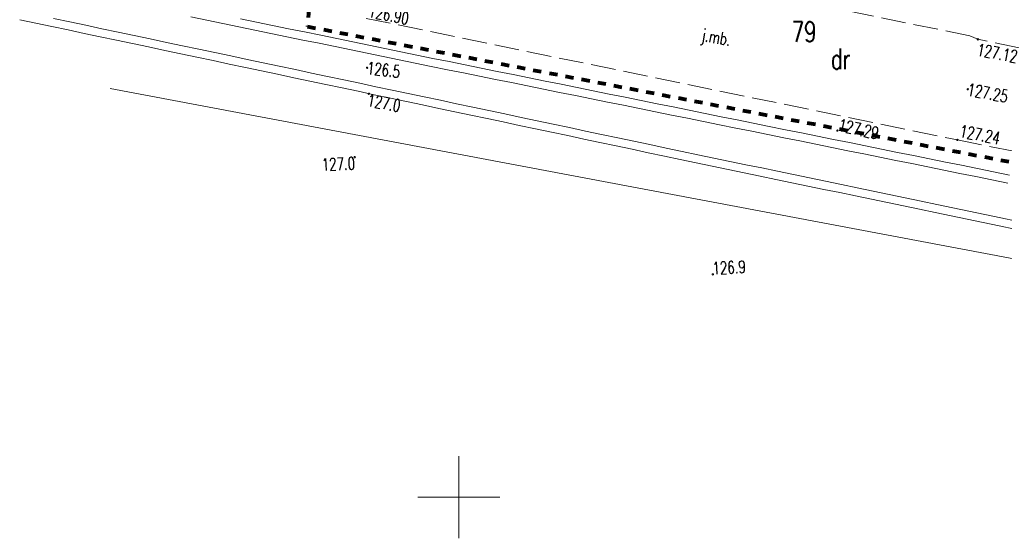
# Model space of a CAD drawing. Header units: metres. Extents: x 6595698 to 6595908, y 5799298 to 5799471.
# Tile 2 of 6: x 6595773 to 6595833, y 5799298 to 5799329. Entities that reach past the tile are written whole.
import ezdxf
from ezdxf.enums import TextEntityAlignment as Align

# ---------------------------------------------------------------- set-up
doc = ezdxf.new("R2010")
doc.units = ezdxf.units.M
doc.header["$MEASUREMENT"] = 0
for name, pattern in [('1', [0]), ('1_OTKJ', [2, 1.5, -0.5]), ('3', [1, 0.5, -0.5]), ('GDE', [0])]:
    doc.linetypes.add(name, pattern=pattern)
doc.layers.get('0').update_dxf_attribs({"color": 250, "linetype": 'CONTINUOUS', "lineweight": 100})
for name, color, linetype, lineweight in [('DZIALKI_L_0', 7, '1', 18), ('DZIALKI_T_0', 7, 'CONTINUOUS', 20), ('KLASOUZYTKI_T_0', 3, 'CONTINUOUS', 15), ('KRZYZE_L_0', 7, '1', 18), ('OTK_E_T_0', 7, 'CONTINUOUS', 0), ('OTK_L_0', 7, '1_OTKJ', 18), ('OTK_L_5', 7, 'CONTINUOUS', 18), ('OTR_T_0', 7, 'CONTINUOUS', 18), ('OTR_T_1', 7, 'CONTINUOUS', 18), ('ZAKRES_L_0', 1, '3', 80)]:
    doc.layers.add(name, color=color, linetype=linetype, lineweight=lineweight)
doc.styles.get("Standard").update_dxf_attribs({"font": 'Simplex.SHX', "width": 0.75})

# ---------------------------------------------------------------- blocks, each defined once
blk = doc.blocks.new('1_OTRN')
at = {"linetype": 'Continuous'}
blk.add_circle((0, 0), 0.045, dxfattribs=at)
blk = doc.blocks.new('1_OTRS')
at = {"linetype": 'Continuous'}
blk.add_circle((0, 0), 0.045, dxfattribs=at)

msp = doc.modelspace()

# ---------------------------------------------------------------- linework, layer by layer
at = {"layer": 'DZIALKI_L_0', "linetype": 'GDE'}
msp.add_line((6595866.881, 5799308.28), (6595778.76, 5799324.87), dxfattribs=at)
at = {"layer": 'KRZYZE_L_0', "linetype": '1'}
for p, q in [((6595800, 5799297.5), (6595800, 5799302.5)), ((6595797.5, 5799300), (6595802.5, 5799300))]:
    msp.add_line(p, q, dxfattribs=at)
at = {"layer": 'OTK_L_0', "linetype": '1_OTKJ'}
for p, q in [((6595831.129, 5799328.084), (6595819.243, 5799330.506)), ((6595794.353, 5799329.151), (6595830.366, 5799321.753)), ((6595831.606, 5799327.875), (6595831.129, 5799328.084)), ((6595847.843, 5799324.503), (6595831.606, 5799327.875)), ((6595830.366, 5799321.753), (6595846.904, 5799318.41))]:
    msp.add_line(p, q, dxfattribs=at)
at = {"layer": 'OTK_L_5', "linetype": '1_OTKJ'}
for p, q in [((6595784.643, 5799329.034), (6595783.666, 5799329.234)), ((6595773.25, 5799329.068), (6595774.232, 5799328.86)), ((6595774.232, 5799328.86), (6595775.213, 5799328.653)), ((6595775.213, 5799328.653), (6595776.195, 5799328.445)), ((6595775.317, 5799329.142), (6595776.299, 5799328.934)), ((6595776.299, 5799328.934), (6595777.28, 5799328.727)), ((6595777.28, 5799328.727), (6595778.262, 5799328.519)), ((6595785.62, 5799328.833), (6595784.643, 5799329.034)), ((6595786.597, 5799328.633), (6595785.62, 5799328.833)), ((6595787.575, 5799328.432), (6595786.597, 5799328.633)), ((6595787.675, 5799328.922), (6595786.698, 5799329.122)), ((6595788.652, 5799328.721), (6595787.675, 5799328.922)), ((6595789.629, 5799328.521), (6595788.652, 5799328.721)), ((6595776.195, 5799328.445), (6595777.177, 5799328.238)), ((6595777.177, 5799328.238), (6595778.159, 5799328.03)), ((6595778.159, 5799328.03), (6595779.14, 5799327.822)), ((6595778.262, 5799328.519), (6595779.244, 5799328.312)), ((6595779.244, 5799328.312), (6595780.225, 5799328.104)), ((6595780.225, 5799328.104), (6595781.207, 5799327.897)), ((6595788.552, 5799328.232), (6595787.575, 5799328.432)), ((6595789.529, 5799328.031), (6595788.552, 5799328.232)), ((6595790.506, 5799327.83), (6595789.529, 5799328.031)), ((6595790.606, 5799328.32), (6595789.629, 5799328.521)), ((6595791.583, 5799328.12), (6595790.606, 5799328.32)), ((6595792.561, 5799327.919), (6595791.583, 5799328.12)), ((6595779.14, 5799327.822), (6595780.122, 5799327.615)), ((6595780.122, 5799327.615), (6595781.104, 5799327.407)), ((6595781.207, 5799327.897), (6595782.189, 5799327.689)), ((6595782.189, 5799327.689), (6595783.17, 5799327.481)), ((6595783.17, 5799327.481), (6595784.152, 5799327.274)), ((6595791.483, 5799327.63), (6595790.506, 5799327.83)), ((6595792.46, 5799327.429), (6595791.483, 5799327.63)), ((6595793.437, 5799327.229), (6595792.46, 5799327.429)), ((6595793.538, 5799327.718), (6595792.561, 5799327.919)), ((6595794.515, 5799327.518), (6595793.538, 5799327.718)), ((6595795.492, 5799327.317), (6595794.515, 5799327.518)), ((6595781.104, 5799327.407), (6595782.085, 5799327.2)), ((6595782.085, 5799327.2), (6595783.067, 5799326.992)), ((6595783.067, 5799326.992), (6595784.049, 5799326.785)), ((6595784.152, 5799327.274), (6595785.134, 5799327.066)), ((6595785.134, 5799327.066), (6595786.116, 5799326.859)), ((6595786.116, 5799326.859), (6595787.097, 5799326.651)), ((6595794.414, 5799327.028), (6595793.437, 5799327.229)), ((6595795.391, 5799326.827), (6595794.414, 5799327.028)), ((6595796.368, 5799326.627), (6595795.391, 5799326.827)), ((6595796.469, 5799327.117), (6595795.492, 5799327.317)), ((6595797.446, 5799326.916), (6595796.469, 5799327.117)), ((6595798.423, 5799326.715), (6595797.446, 5799326.916)), ((6595784.049, 5799326.785), (6595785.03, 5799326.577)), ((6595785.03, 5799326.577), (6595786.012, 5799326.37)), ((6595786.012, 5799326.37), (6595786.994, 5799326.162)), ((6595787.097, 5799326.651), (6595788.079, 5799326.444)), ((6595788.079, 5799326.444), (6595789.061, 5799326.236)), ((6595789.061, 5799326.236), (6595790.042, 5799326.028)), ((6595797.346, 5799326.426), (6595796.368, 5799326.627)), ((6595798.323, 5799326.226), (6595797.346, 5799326.426)), ((6595799.4, 5799326.515), (6595798.423, 5799326.715)), ((6595800.375, 5799326.318), (6595799.4, 5799326.515)), ((6595801.351, 5799326.121), (6595800.375, 5799326.318)), ((6595786.994, 5799326.162), (6595787.976, 5799325.954)), ((6595787.976, 5799325.954), (6595788.957, 5799325.747)), ((6595788.957, 5799325.747), (6595789.939, 5799325.539)), ((6595790.042, 5799326.028), (6595791.024, 5799325.821)), ((6595791.024, 5799325.821), (6595792.006, 5799325.613)), ((6595799.3, 5799326.025), (6595798.323, 5799326.226)), ((6595800.276, 5799325.828), (6595799.3, 5799326.025)), ((6595801.252, 5799325.631), (6595800.276, 5799325.828)), ((6595802.227, 5799325.433), (6595801.252, 5799325.631)), ((6595802.326, 5799325.923), (6595801.351, 5799326.121)), ((6595803.302, 5799325.726), (6595802.326, 5799325.923)), ((6595804.277, 5799325.529), (6595803.302, 5799325.726)), ((6595789.939, 5799325.539), (6595790.921, 5799325.332)), ((6595790.921, 5799325.332), (6595791.902, 5799325.124)), ((6595791.902, 5799325.124), (6595792.884, 5799324.917)), ((6595792.006, 5799325.613), (6595792.988, 5799325.406)), ((6595792.988, 5799325.406), (6595793.969, 5799325.198)), ((6595793.969, 5799325.198), (6595794.951, 5799324.991)), ((6595803.203, 5799325.236), (6595802.227, 5799325.433)), ((6595804.178, 5799325.039), (6595803.203, 5799325.236)), ((6595805.154, 5799324.842), (6595804.178, 5799325.039)), ((6595805.253, 5799325.332), (6595804.277, 5799325.529)), ((6595806.228, 5799325.135), (6595805.253, 5799325.332)), ((6595807.204, 5799324.937), (6595806.228, 5799325.135)), ((6595792.884, 5799324.917), (6595793.866, 5799324.709)), ((6595793.866, 5799324.709), (6595794.848, 5799324.502)), ((6595794.848, 5799324.502), (6595795.829, 5799324.294)), ((6595794.951, 5799324.991), (6595795.933, 5799324.783)), ((6595795.933, 5799324.783), (6595796.914, 5799324.576)), ((6595796.914, 5799324.576), (6595797.896, 5799324.368)), ((6595806.129, 5799324.644), (6595805.154, 5799324.842)), ((6595807.105, 5799324.447), (6595806.129, 5799324.644)), ((6595808.081, 5799324.25), (6595807.105, 5799324.447)), ((6595808.18, 5799324.74), (6595807.204, 5799324.937)), ((6595809.155, 5799324.543), (6595808.18, 5799324.74)), ((6595810.131, 5799324.346), (6595809.155, 5799324.543)), ((6595795.829, 5799324.294), (6595796.811, 5799324.086)), ((6595796.811, 5799324.086), (6595797.793, 5799323.879)), ((6595797.793, 5799323.879), (6595798.774, 5799323.671)), ((6595797.896, 5799324.368), (6595798.878, 5799324.16)), ((6595798.878, 5799324.16), (6595799.86, 5799323.953)), ((6595799.86, 5799323.953), (6595800.841, 5799323.745)), ((6595809.056, 5799324.053), (6595808.081, 5799324.25)), ((6595810.032, 5799323.856), (6595809.056, 5799324.053)), ((6595811.007, 5799323.658), (6595810.032, 5799323.856)), ((6595811.106, 5799324.149), (6595810.131, 5799324.346)), ((6595812.082, 5799323.951), (6595811.106, 5799324.149)), ((6595813.057, 5799323.754), (6595812.082, 5799323.951)), ((6595798.774, 5799323.671), (6595799.756, 5799323.464)), ((6595799.756, 5799323.464), (6595800.738, 5799323.256)), ((6595800.738, 5799323.256), (6595801.72, 5799323.049)), ((6595800.841, 5799323.745), (6595801.823, 5799323.538)), ((6595801.823, 5799323.538), (6595802.805, 5799323.33)), ((6595802.805, 5799323.33), (6595803.786, 5799323.123)), ((6595811.983, 5799323.461), (6595811.007, 5799323.658)), ((6595812.958, 5799323.264), (6595811.983, 5799323.461)), ((6595813.934, 5799323.067), (6595812.958, 5799323.264)), ((6595814.033, 5799323.557), (6595813.057, 5799323.754)), ((6595815.009, 5799323.36), (6595814.033, 5799323.557)), ((6595815.984, 5799323.162), (6595815.009, 5799323.36)), ((6595801.72, 5799323.049), (6595802.701, 5799322.841)), ((6595802.701, 5799322.841), (6595803.683, 5799322.633)), ((6595803.683, 5799322.633), (6595804.665, 5799322.426)), ((6595803.786, 5799323.123), (6595804.768, 5799322.915)), ((6595804.768, 5799322.915), (6595805.75, 5799322.708)), ((6595805.75, 5799322.708), (6595806.731, 5799322.5)), ((6595814.909, 5799322.87), (6595813.934, 5799323.067)), ((6595815.885, 5799322.672), (6595814.909, 5799322.87)), ((6595816.861, 5799322.475), (6595815.885, 5799322.672)), ((6595816.96, 5799322.965), (6595815.984, 5799323.162)), ((6595817.935, 5799322.768), (6595816.96, 5799322.965)), ((6595818.911, 5799322.571), (6595817.935, 5799322.768)), ((6595804.665, 5799322.426), (6595805.646, 5799322.218)), ((6595805.646, 5799322.218), (6595806.628, 5799322.011)), ((6595806.731, 5799322.5), (6595807.713, 5799322.292)), ((6595807.713, 5799322.292), (6595808.695, 5799322.085)), ((6595808.695, 5799322.085), (6595809.677, 5799321.877)), ((6595817.836, 5799322.278), (6595816.861, 5799322.475)), ((6595818.812, 5799322.081), (6595817.836, 5799322.278)), ((6595819.787, 5799321.884), (6595818.812, 5799322.081)), ((6595819.886, 5799322.374), (6595818.911, 5799322.571)), ((6595820.862, 5799322.176), (6595819.886, 5799322.374)), ((6595821.837, 5799321.979), (6595820.862, 5799322.176)), ((6595806.628, 5799322.011), (6595807.61, 5799321.803)), ((6595807.61, 5799321.803), (6595808.591, 5799321.596)), ((6595808.591, 5799321.596), (6595809.573, 5799321.388)), ((6595809.677, 5799321.877), (6595810.658, 5799321.67)), ((6595810.658, 5799321.67), (6595811.64, 5799321.462)), ((6595811.64, 5799321.462), (6595812.622, 5799321.255)), ((6595820.763, 5799321.686), (6595819.787, 5799321.884)), ((6595821.738, 5799321.489), (6595820.763, 5799321.686)), ((6595822.714, 5799321.292), (6595821.738, 5799321.489)), ((6595822.813, 5799321.782), (6595821.837, 5799321.979)), ((6595823.789, 5799321.585), (6595822.813, 5799321.782)), ((6595824.764, 5799321.388), (6595823.789, 5799321.585)), ((6595809.573, 5799321.388), (6595810.555, 5799321.181)), ((6595810.555, 5799321.181), (6595811.537, 5799320.973)), ((6595811.537, 5799320.973), (6595812.518, 5799320.765)), ((6595812.621, 5799321.255), (6595813.592, 5799321.052)), ((6595813.592, 5799321.052), (6595814.562, 5799320.85)), ((6595814.562, 5799320.85), (6595815.533, 5799320.648)), ((6595823.69, 5799321.095), (6595822.714, 5799321.292)), ((6595824.665, 5799320.897), (6595823.69, 5799321.095)), ((6595825.641, 5799320.7), (6595824.665, 5799320.897)), ((6595825.74, 5799321.19), (6595824.764, 5799321.388)), ((6595826.715, 5799320.993), (6595825.74, 5799321.19)), ((6595827.691, 5799320.796), (6595826.715, 5799320.993)), ((6595812.519, 5799320.765), (6595813.49, 5799320.563)), ((6595813.49, 5799320.563), (6595814.46, 5799320.361)), ((6595814.46, 5799320.361), (6595815.431, 5799320.158)), ((6595815.533, 5799320.648), (6595816.504, 5799320.445)), ((6595816.504, 5799320.445), (6595817.474, 5799320.243)), ((6595817.474, 5799320.243), (6595818.445, 5799320.041)), ((6595826.616, 5799320.503), (6595825.641, 5799320.7)), ((6595827.592, 5799320.306), (6595826.616, 5799320.503)), ((6595828.567, 5799320.109), (6595827.592, 5799320.306)), ((6595828.666, 5799320.599), (6595827.691, 5799320.796)), ((6595829.642, 5799320.401), (6595828.666, 5799320.599)), ((6595830.618, 5799320.204), (6595829.642, 5799320.401)), ((6595815.431, 5799320.158), (6595816.402, 5799319.956)), ((6595816.402, 5799319.956), (6595817.372, 5799319.754)), ((6595817.372, 5799319.754), (6595818.343, 5799319.551)), ((6595818.445, 5799320.041), (6595819.416, 5799319.838)), ((6595819.416, 5799319.838), (6595820.386, 5799319.636)), ((6595820.386, 5799319.636), (6595821.357, 5799319.434)), ((6595829.543, 5799319.911), (6595828.567, 5799320.109)), ((6595830.518, 5799319.714), (6595829.543, 5799319.911)), ((6595831.494, 5799319.517), (6595830.518, 5799319.714)), ((6595831.593, 5799320.007), (6595830.618, 5799320.204)), ((6595832.569, 5799319.81), (6595831.593, 5799320.007)), ((6595833.544, 5799319.613), (6595832.569, 5799319.81)), ((6595818.343, 5799319.551), (6595819.314, 5799319.349)), ((6595819.314, 5799319.349), (6595820.284, 5799319.147)), ((6595820.284, 5799319.147), (6595821.255, 5799318.944)), ((6595821.357, 5799319.434), (6595822.328, 5799319.231)), ((6595822.328, 5799319.231), (6595823.298, 5799319.029)), ((6595832.47, 5799319.32), (6595831.494, 5799319.517)), ((6595833.445, 5799319.123), (6595832.47, 5799319.32)), ((6595821.255, 5799318.944), (6595822.226, 5799318.742)), ((6595822.226, 5799318.742), (6595823.196, 5799318.54)), ((6595823.196, 5799318.54), (6595824.167, 5799318.337)), ((6595823.298, 5799319.029), (6595824.269, 5799318.827)), ((6595824.269, 5799318.827), (6595825.24, 5799318.624)), ((6595825.24, 5799318.624), (6595826.21, 5799318.422)), ((6595824.167, 5799318.337), (6595825.138, 5799318.135)), ((6595825.138, 5799318.135), (6595826.108, 5799317.933)), ((6595826.108, 5799317.933), (6595827.079, 5799317.73)), ((6595826.21, 5799318.422), (6595827.181, 5799318.22)), ((6595827.181, 5799318.22), (6595828.152, 5799318.017)), ((6595828.152, 5799318.017), (6595829.122, 5799317.815)), ((6595827.079, 5799317.73), (6595828.05, 5799317.528)), ((6595828.05, 5799317.528), (6595829.02, 5799317.326)), ((6595829.02, 5799317.326), (6595829.991, 5799317.123)), ((6595829.122, 5799317.815), (6595830.093, 5799317.613)), ((6595830.093, 5799317.613), (6595831.064, 5799317.41)), ((6595831.064, 5799317.41), (6595832.034, 5799317.208)), ((6595829.991, 5799317.123), (6595830.962, 5799316.921)), ((6595830.962, 5799316.921), (6595831.932, 5799316.719)), ((6595831.932, 5799316.719), (6595832.903, 5799316.516)), ((6595832.034, 5799317.208), (6595833.005, 5799317.006)), ((6595833.005, 5799317.006), (6595833.976, 5799316.803)), ((6595832.903, 5799316.516), (6595833.874, 5799316.314))]:
    msp.add_line(p, q, dxfattribs=at)
at = {"layer": 'ZAKRES_L_0', "linetype": '3'}
for p, q in [((6595800.124, 5799454.355), (6595790.784, 5799328.651)), ((6595790.784, 5799328.651), (6595850.426, 5799317.175))]:
    msp.add_line(p, q, dxfattribs=at)

# ---------------------------------------------------------------- block references
at = {"layer": 'OTR_T_0'}
for p in [(6595831.606, 5799327.875), (6595830.999, 5799324.837), (6595830.366, 5799321.753)]:
    msp.add_blockref('1_OTRS', p, dxfattribs=at)
at = {"layer": 'OTR_T_0', "rotation": 2.290616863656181}
msp.add_blockref('1_OTRS', (6595823.06, 5799322.32), dxfattribs=at)
at = {"layer": 'OTR_T_1'}
for p in [(6595794.41, 5799326.14), (6595794.52, 5799324.56), (6595793.66, 5799320.7), (6595815.47, 5799313.56)]:
    msp.add_blockref('1_OTRN', p, dxfattribs=at)

# ---------------------------------------------------------------- texts
at = {"layer": 'DZIALKI_T_0', "width": 0.7}
msp.add_text('79', height=1.25, dxfattribs=at).set_placement((6595820.279, 5799328.963), align=Align.TOP_LEFT)
at = {"layer": 'KLASOUZYTKI_T_0', "width": 0.7}
msp.add_text('dr', height=1.242, dxfattribs=at).set_placement((6595823.255, 5799326.684), align=Align.MIDDLE)
at = {"layer": 'OTK_E_T_0', "lineweight": 9, "width": 0.7}
msp.add_text('j.mb.', height=0.75, rotation=350.04419, dxfattribs=at).set_placement((6595815.662, 5799327.895), align=Align.MIDDLE)
at = {"layer": 'OTR_T_0', "lineweight": 9, "width": 0.7}
for s, rotation, p in [('126.90', 348.16974, (6595794.443, 5799329.256)), ('127.29', 347.22127, (6595823.06, 5799322.32)), ('127.24', 349.00267, (6595830.449, 5799321.939))]:
    msp.add_text(s, height=0.75, rotation=rotation, dxfattribs=at).set_placement(p)
msp.add_text('127.12', height=0.75, rotation=349.39132, dxfattribs=at).set_placement((6595831.648, 5799327.632), align=Align.TOP_LEFT)
msp.add_text('127.25', height=0.75, rotation=349.40394, dxfattribs=at).set_placement((6595830.999, 5799324.837), align=Align.MIDDLE_LEFT)
at = {"layer": 'OTR_T_1', "lineweight": 9, "width": 0.7}
msp.add_text('126.5', height=0.75, rotation=353.08877, dxfattribs=at).set_placement((6595794.41, 5799326.14), align=Align.MIDDLE_LEFT)
msp.add_text('127.0', height=0.75, rotation=349.02776, dxfattribs=at).set_placement((6595794.52, 5799324.56), align=Align.TOP_LEFT)
msp.add_text('127.0', height=0.75, rotation=2.29062, dxfattribs=at).set_placement((6595793.66, 5799320.7), align=Align.TOP_RIGHT)
msp.add_text('126.9', height=0.75, rotation=2.86241, dxfattribs=at).set_placement((6595815.47, 5799313.56))

doc.saveas('drawing.dxf')
